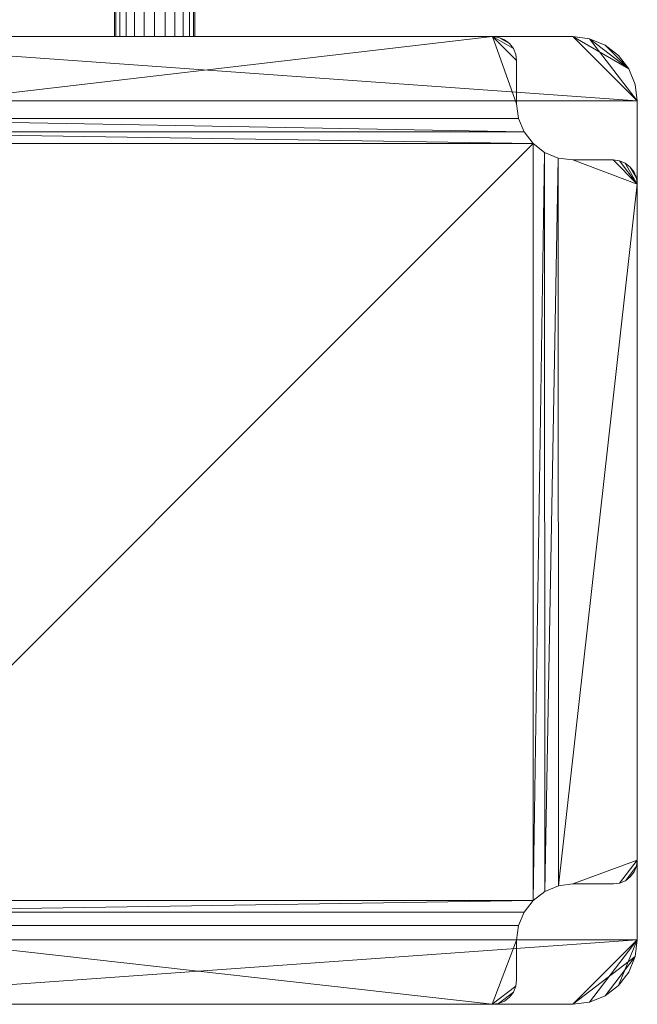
# Model space of a CAD drawing. Header units: millimetres. Extents: x -510 to 60, y -390 to 32.
# Tile 5 of 13: x -17 to 60, y -390 to -268. Entities that reach past the tile are written whole.
import ezdxf

# ---------------------------------------------------------------- set-up
doc = ezdxf.new("R2010")
doc.units = ezdxf.units.MM
doc.layers.add('M-520-M_DRAINAGE_FW', color=2, linetype='Continuous', lineweight=30)

# ---------------------------------------------------------------- blocks, each defined once
blk = doc.blocks.new('AmericanStandard_SensorFaucet_LineSensorTechnology__FFAS8508-A00500BC0_ - Line-sensor Technology In-wall Sensor Faucet-4506-3D View 1')
at = {"layer": 'M-520-M_DRAINAGE_FW', "lineweight": 9}
mesh = blk.add_polyface(dxfattribs=at)
corners = [(0, -226.54, 24.73), (-1.29, -226.54, 24.56), (-2.5, -226.54, 24.06), (-3.54, -226.54, 23.26), (-4.33, -226.54, 22.23), (-4.83, -226.54, 21.02), (-5, -226.54, 19.73), (-4.83, -226.54, 18.43), (-4.33, -226.54, 17.23), (-3.54, -226.54, 16.19), (-2.5, -226.54, 15.4), (-1.29, -226.54, 14.9), (0, -226.54, 14.73), (0, -270, 14.73), (-1.29, -270, 14.9), (-2.5, -270, 15.4), (-3.54, -270, 16.19), (-4.33, -270, 17.23), (-4.83, -270, 18.43), (-5, -270, 19.73), (-4.83, -270, 21.02), (-4.33, -270, 22.23), (-3.54, -270, 23.26), (-2.5, -270, 24.06), (-1.29, -270, 24.56), (0, -270, 24.73)]
mesh.append_faces([[corners[k] for k in face] for face in [(1, 24, 25, 0)]], dxfattribs={"vtx0": -1})
mesh.append_faces([[corners[k] for k in face] for face in [(11, 14, 15, 10), (9, 16, 17, 8), (10, 15, 16, 9), (8, 17, 18, 7), (19, 6, 7, 18), (4, 21, 22, 3), (5, 20, 21, 4), (2, 23, 24, 1), (3, 22, 23, 2), (20, 5, 6, 19)]], dxfattribs={"vtx0": -1, "vtx2": -1})
mesh.append_faces([[corners[k] for k in face] for face in [(12, 13, 14, 11)]], dxfattribs={"vtx2": -1})
mesh = blk.add_polyface(dxfattribs=at)
corners = [(0, -226.54, 14.73), (1.29, -226.54, 14.9), (2.5, -226.54, 15.4), (3.54, -226.54, 16.19), (4.33, -226.54, 17.23), (4.83, -226.54, 18.43), (5, -226.54, 19.73), (4.83, -226.54, 21.02), (4.33, -226.54, 22.23), (3.54, -226.54, 23.26), (2.5, -226.54, 24.06), (1.29, -226.54, 24.56), (0, -226.54, 24.73), (0, -270, 24.73), (1.29, -270, 24.56), (2.5, -270, 24.06), (3.54, -270, 23.26), (4.33, -270, 22.23), (4.83, -270, 21.02), (5, -270, 19.73), (4.83, -270, 18.43), (4.33, -270, 17.23), (3.54, -270, 16.19), (2.5, -270, 15.4), (1.29, -270, 14.9), (0, -270, 14.73)]
mesh.append_faces([[corners[k] for k in face] for face in [(1, 24, 25, 0)]], dxfattribs={"vtx0": -1})
mesh.append_faces([[corners[k] for k in face] for face in [(11, 14, 15, 10), (9, 16, 17, 8), (10, 15, 16, 9), (8, 17, 18, 7), (19, 6, 7, 18), (5, 20, 21, 4), (4, 21, 22, 3), (2, 23, 24, 1), (3, 22, 23, 2), (20, 5, 6, 19)]], dxfattribs={"vtx0": -1, "vtx2": -1})
mesh.append_faces([[corners[k] for k in face] for face in [(12, 13, 14, 11)]], dxfattribs={"vtx2": -1})
mesh = blk.add_polyface(dxfattribs=at)
corners = [(42.02, -270, 91.89), (-42.03, -270, 91.89), (-42.8, -270.1, 91.89), (-43.51, -270.4, 91.89), (-44.13, -270.87, 91.89), (-44.6, -271.49, 91.89), (-44.9, -272.2, 91.89), (-45, -272.97, 91.89), (-45, -278.37, 91.89), (-45.24, -280.17, 91.89), (-45.93, -281.85, 91.89), (-47.04, -283.29, 91.89), (-48.48, -284.4, 91.89), (-50.16, -285.09, 91.89), (-51.96, -285.33, 91.89), (-56.98, -285.33, 91.89), (-57.76, -285.43, 91.89), (-58.49, -285.73, 91.89), (-59.12, -286.21, 91.89), (-59.6, -286.84, 91.89), (-59.9, -287.57, 91.89), (-60, -288.35, 91.89), (-60, -372.37, 91.89), (-59.9, -373.14, 91.89), (-59.6, -373.86, 91.89), (-59.13, -374.48, 91.89), (-58.51, -374.95, 91.89), (-57.79, -375.25, 91.89), (-57.01, -375.35, 91.89), (-51.99, -375.35, 91.89), (-50.18, -375.59, 91.89), (-48.5, -376.29, 91.89), (-47.05, -377.4, 91.89), (-45.94, -378.85, 91.89), (-45.24, -380.53, 91.89), (-45, -382.34, 91.89), (-45, -387.32, 91.89), (-44.9, -388.1, 91.89), (-44.6, -388.82, 91.89), (-44.12, -389.44, 91.89), (-43.5, -389.92, 91.89), (-42.78, -390.22, 91.89), (-42, -390.32, 91.89), (41.97, -390.32, 91.89), (42.75, -390.22, 91.89), (43.49, -389.92, 91.89), (44.11, -389.44, 91.89), (44.59, -388.81, 91.89), (44.9, -388.08, 91.89), (45, -387.29, 91.89), (45, -382.35, 91.89), (45.24, -380.54, 91.89), (45.94, -378.85, 91.89), (47.05, -377.4, 91.89), (48.5, -376.29, 91.89), (50.19, -375.59, 91.89), (52, -375.35, 91.89), (57.03, -375.35, 91.89), (57.8, -375.25, 91.89), (58.52, -374.95, 91.89), (59.13, -374.48, 91.89), (59.6, -373.87, 91.89), (59.9, -373.15, 91.89), (60, -372.38, 91.89), (60, -288.33, 91.89), (59.9, -287.55, 91.89), (59.6, -286.83, 91.89), (59.12, -286.21, 91.89), (58.5, -285.73, 91.89), (57.78, -285.43, 91.89), (57, -285.33, 91.89), (51.97, -285.33, 91.89), (50.16, -285.09, 91.89), (48.48, -284.39, 91.89), (47.04, -283.29, 91.89), (45.93, -281.85, 91.89), (45.24, -280.17, 91.89), (45, -278.36, 91.89), (45, -272.98, 91.89), (44.9, -272.21, 91.89), (44.6, -271.49, 91.89), (44.13, -270.87, 91.89), (43.51, -270.4, 91.89), (42.79, -270.1, 91.89)]
mesh.append_faces([[corners[k] for k in face] for face in [(67, 65, 66), (83, 81, 82), (4, 2, 3), (20, 18, 19)]], dxfattribs={"vtx0": -1})
mesh.append_faces([[corners[k] for k in face] for face in [(78, 0, 77), (54, 73, 53)]], dxfattribs={"vtx0": -1, "vtx1": -1})
mesh.append_faces([[corners[k] for k in face] for face in [(74, 32, 53, 73)]], dxfattribs={"vtx0": -1, "vtx1": -1, "vtx2": -1})
mesh.append_faces([[corners[k] for k in face] for face in [(68, 64, 65, 67), (64, 68, 69), (59, 62, 63, 58), (33, 52, 53, 32), (34, 51, 52, 33), (5, 1, 2, 4), (1, 7, 8), (1, 8, 9, 0), (38, 41, 42, 37), (22, 29, 30, 21)]], dxfattribs={"vtx0": -1, "vtx2": -1})
mesh.append_faces([[corners[k] for k in face] for face in [(64, 71, 72, 55), (43, 50, 51, 34)]], dxfattribs={"vtx0": -1, "vtx2": -1, "vtx3": -1})
mesh.append_faces([[corners[k] for k in face] for face in [(64, 69, 70, 71), (1, 5, 6, 7), (42, 35, 36, 37)]], dxfattribs={"vtx0": -1, "vtx3": -1})
mesh.append_faces([[corners[k] for k in face] for face in [(46, 47, 44, 45), (25, 26, 23, 24)]], dxfattribs={"vtx1": -1})
mesh.append_faces([[corners[k] for k in face] for face in [(79, 80, 0, 78), (57, 58, 63, 56), (49, 50, 43, 48), (14, 15, 21), (16, 17, 21, 15), (30, 31, 13), (28, 29, 22, 27)]], dxfattribs={"vtx1": -1, "vtx2": -1})
mesh.append_faces([[corners[k] for k in face] for face in [(76, 77, 0, 9), (11, 12, 32, 74), (13, 14, 21, 30)]], dxfattribs={"vtx1": -1, "vtx2": -1, "vtx3": -1})
mesh.append_faces([[corners[k] for k in face] for face in [(72, 73, 54, 55), (80, 81, 83, 0), (74, 75, 10, 11), (75, 76, 9, 10), (55, 56, 63, 64), (47, 48, 43, 44), (12, 13, 31, 32), (17, 18, 20, 21), (34, 35, 42, 43), (22, 23, 26, 27)]], dxfattribs={"vtx1": -1, "vtx3": -1})
mesh.append_faces([[corners[k] for k in face] for face in [(60, 61, 62, 59), (39, 40, 41, 38)]], dxfattribs={"vtx2": -1})
mesh = blk.add_polyface(dxfattribs=at)
corners = [(42.02, -270, 85.03), (42.79, -270.1, 85.03), (43.51, -270.4, 85.03), (44.13, -270.87, 85.03), (44.6, -271.49, 85.03), (44.9, -272.21, 85.03), (45, -272.98, 85.03), (45, -278.36, 85.03), (45.24, -280.17, 85.03), (45.93, -281.85, 85.03), (47.04, -283.29, 85.03), (48.48, -284.39, 85.03), (50.16, -285.09, 85.03), (51.97, -285.33, 85.03), (57, -285.33, 85.03), (57.78, -285.43, 85.03), (58.5, -285.73, 85.03), (59.12, -286.21, 85.03), (59.6, -286.83, 85.03), (59.9, -287.55, 85.03), (60, -288.33, 85.03), (60, -372.38, 85.03), (59.9, -373.15, 85.03), (59.6, -373.87, 85.03), (59.13, -374.48, 85.03), (58.52, -374.95, 85.03), (57.8, -375.25, 85.03), (57.03, -375.35, 85.03), (52, -375.35, 85.03), (50.19, -375.59, 85.03), (48.5, -376.29, 85.03), (47.05, -377.4, 85.03), (45.94, -378.85, 85.03), (45.24, -380.54, 85.03), (45, -382.35, 85.03), (45, -387.29, 85.03), (44.9, -388.08, 85.03), (44.59, -388.81, 85.03), (44.11, -389.44, 85.03), (43.49, -389.92, 85.03), (42.75, -390.22, 85.03), (41.97, -390.32, 85.03), (-42, -390.32, 85.03), (-42.78, -390.22, 85.03), (-43.5, -389.92, 85.03), (-44.12, -389.44, 85.03), (-44.6, -388.82, 85.03), (-44.9, -388.1, 85.03), (-45, -387.32, 85.03), (-45, -382.34, 85.03), (-45.24, -380.53, 85.03), (-45.94, -378.85, 85.03), (-47.05, -377.4, 85.03), (-48.5, -376.29, 85.03), (-50.18, -375.59, 85.03), (-51.99, -375.35, 85.03), (-57.01, -375.35, 85.03), (-57.79, -375.25, 85.03), (-58.51, -374.95, 85.03), (-59.13, -374.48, 85.03), (-59.6, -373.86, 85.03), (-59.9, -373.14, 85.03), (-60, -372.37, 85.03), (-60, -288.35, 85.03), (-59.9, -287.57, 85.03), (-59.6, -286.84, 85.03), (-59.12, -286.21, 85.03), (-58.49, -285.73, 85.03), (-57.76, -285.43, 85.03), (-56.98, -285.33, 85.03), (-51.96, -285.33, 85.03), (-50.16, -285.09, 85.03), (-48.48, -284.4, 85.03), (-47.04, -283.29, 85.03), (-45.93, -281.85, 85.03), (-45.24, -280.17, 85.03), (-45, -278.37, 85.03), (-45, -272.97, 85.03), (-44.9, -272.2, 85.03), (-44.6, -271.49, 85.03), (-44.13, -270.87, 85.03), (-43.51, -270.4, 85.03), (-42.8, -270.1, 85.03), (-42.03, -270, 85.03)]
mesh.append_faces([[corners[k] for k in face] for face in [(66, 64, 65), (82, 80, 81), (3, 1, 2), (19, 17, 18)]], dxfattribs={"vtx0": -1})
mesh.append_faces([[corners[k] for k in face] for face in [(77, 83, 76)]], dxfattribs={"vtx0": -1, "vtx1": -1})
mesh.append_faces([[corners[k] for k in face] for face in [(67, 63, 64, 66), (63, 67, 68), (58, 61, 62, 57), (42, 49, 50, 41), (4, 0, 1, 3), (0, 6, 7), (75, 8, 9), (37, 40, 41, 36), (21, 28, 29, 20), (51, 31, 32)]], dxfattribs={"vtx0": -1, "vtx2": -1})
mesh.append_faces([[corners[k] for k in face] for face in [(63, 70, 71, 54), (31, 51, 52, 10), (0, 7, 8, 75)]], dxfattribs={"vtx0": -1, "vtx2": -1, "vtx3": -1})
mesh.append_faces([[corners[k] for k in face] for face in [(63, 68, 69, 70), (0, 4, 5, 6), (41, 34, 35, 36)]], dxfattribs={"vtx0": -1, "vtx3": -1})
mesh.append_faces([[corners[k] for k in face] for face in [(45, 46, 43, 44), (24, 25, 22, 23)]], dxfattribs={"vtx1": -1})
mesh.append_faces([[corners[k] for k in face] for face in [(78, 79, 83, 77), (56, 57, 62, 55), (48, 49, 42, 47), (10, 11, 31), (13, 14, 20), (15, 16, 20, 14), (29, 30, 12), (27, 28, 21, 26)]], dxfattribs={"vtx1": -1, "vtx2": -1})
mesh.append_faces([[corners[k] for k in face] for face in [(73, 74, 10, 52), (12, 13, 20, 29), (33, 34, 41, 50)]], dxfattribs={"vtx1": -1, "vtx2": -1, "vtx3": -1})
mesh.append_faces([[corners[k] for k in face] for face in [(71, 72, 53, 54), (79, 80, 82, 83), (75, 76, 83, 0), (74, 75, 9, 10), (72, 73, 52, 53), (54, 55, 62, 63), (50, 51, 32, 33), (46, 47, 42, 43), (11, 12, 30, 31), (16, 17, 19, 20), (21, 22, 25, 26)]], dxfattribs={"vtx1": -1, "vtx3": -1})
mesh.append_faces([[corners[k] for k in face] for face in [(59, 60, 61, 58), (38, 39, 40, 37)]], dxfattribs={"vtx2": -1})
mesh = blk.add_polyface(dxfattribs=at)
corners = [(52, -270, 85.03), (-52, -270, 85.03), (-54.07, -270.27, 85.03), (-56, -271.07, 85.03), (-57.66, -272.34, 85.03), (-58.93, -274, 85.03), (-59.73, -275.93, 85.03), (-60, -278, 85.03), (-60, -382.32, 85.03), (-59.73, -384.39, 85.03), (-58.93, -386.32, 85.03), (-57.66, -387.98, 85.03), (-56, -389.25, 85.03), (-54.07, -390.05, 85.03), (-52, -390.32, 85.03), (52, -390.32, 85.03), (54.07, -390.05, 85.03), (56, -389.25, 85.03), (57.66, -387.98, 85.03), (58.93, -386.32, 85.03), (59.73, -384.39, 85.03), (60, -382.32, 85.03), (60, -278, 85.03), (59.73, -275.93, 85.03), (58.93, -274, 85.03), (57.66, -272.34, 85.03), (56, -271.07, 85.03), (54.07, -270.27, 85.03)]
mesh.append_faces([[corners[k] for k in face] for face in [(1, 6, 7, 22)]], dxfattribs={"vtx0": -1, "vtx2": -1, "vtx3": -1})
mesh.append_faces([[corners[k] for k in face] for face in [(22, 27, 0, 1), (14, 9, 10, 11)]], dxfattribs={"vtx0": -1, "vtx3": -1})
mesh.append_faces([[corners[k] for k in face] for face in [(26, 27, 24, 25)]], dxfattribs={"vtx1": -1})
mesh.append_faces([[corners[k] for k in face] for face in [(17, 18, 21, 16), (15, 16, 21, 14)]], dxfattribs={"vtx1": -1, "vtx2": -1})
mesh.append_faces([[corners[k] for k in face] for face in [(8, 9, 14, 21)]], dxfattribs={"vtx1": -1, "vtx2": -1, "vtx3": -1})
mesh.append_faces([[corners[k] for k in face] for face in [(21, 22, 7, 8)]], dxfattribs={"vtx1": -1, "vtx3": -1})
mesh.append_faces([[corners[k] for k in face] for face in [(19, 20, 21, 18), (4, 5, 6, 3), (12, 13, 14, 11)]], dxfattribs={"vtx2": -1})
mesh.append_faces([[corners[k] for k in face] for face in [(22, 23, 24, 27), (1, 2, 3, 6)]], dxfattribs={"vtx2": -1, "vtx3": -1})
mesh = blk.add_polyface(dxfattribs=at)
corners = [(52, -270), (54.07, -270.27), (56, -271.07), (57.66, -272.34), (58.93, -274), (59.73, -275.93), (60, -278), (60, -382.32), (59.73, -384.39), (58.93, -386.32), (57.66, -387.98), (56, -389.25), (54.07, -390.05), (52, -390.32), (-52, -390.32), (-54.07, -390.05), (-56, -389.25), (-57.66, -387.98), (-58.93, -386.32), (-59.73, -384.39), (-60, -382.32), (-60, -278), (-59.73, -275.93), (-58.93, -274), (-57.66, -272.34), (-56, -271.07), (-54.07, -270.27), (-52, -270)]
mesh.append_faces([[corners[k] for k in face] for face in [(4, 2, 3), (11, 8, 9, 10)]], dxfattribs={"vtx0": -1})
mesh.append_faces([[corners[k] for k in face] for face in [(6, 0, 4, 5)]], dxfattribs={"vtx0": -1, "vtx1": -1})
mesh.append_faces([[corners[k] for k in face] for face in [(7, 20, 21, 6), (13, 7, 8), (6, 27, 0)]], dxfattribs={"vtx0": -1, "vtx2": -1})
mesh.append_faces([[corners[k] for k in face] for face in [(16, 18, 19, 20), (8, 11, 12, 13)]], dxfattribs={"vtx0": -1, "vtx3": -1})
mesh.append_faces([[corners[k] for k in face] for face in [(17, 18, 16)]], dxfattribs={"vtx1": -1})
mesh.append_faces([[corners[k] for k in face] for face in [(15, 16, 20, 14)]], dxfattribs={"vtx1": -1, "vtx2": -1})
mesh.append_faces([[corners[k] for k in face] for face in [(21, 22, 27, 6), (13, 14, 20, 7)]], dxfattribs={"vtx1": -1, "vtx2": -1, "vtx3": -1})
mesh.append_faces([[corners[k] for k in face] for face in [(25, 26, 27, 22), (0, 1, 2, 4)]], dxfattribs={"vtx2": -1, "vtx3": -1})
mesh.append_faces([[corners[k] for k in face] for face in [(22, 23, 24, 25)]], dxfattribs={"vtx3": -1})
mesh = blk.add_polyface(dxfattribs=at)
corners = [(-52, -270, 85.03), (52, -270, 85.03), (52, -270), (-52, -270)]
mesh.append_faces([[corners[k] for k in face] for face in [(0, 1, 2, 3)]])
mesh = blk.add_polyface(dxfattribs=at)
corners = [(-42.03, -270, 91.89), (42.02, -270, 91.89), (42.02, -270, 85.03), (-42.03, -270, 85.03)]
mesh.append_faces([[corners[k] for k in face] for face in [(3, 0, 1, 2)]])
mesh = blk.add_polyface(dxfattribs=at)
corners = [(0, -270, 24.73), (-1.29, -270, 24.56), (-2.5, -270, 24.06), (-3.54, -270, 23.26), (-4.33, -270, 22.23), (-4.83, -270, 21.02), (-5, -270, 19.73), (-4.83, -270, 18.43), (-4.33, -270, 17.23), (-3.54, -270, 16.19), (-2.5, -270, 15.4), (-1.29, -270, 14.9), (0, -270, 14.73), (1.29, -270, 14.9), (2.5, -270, 15.4), (3.54, -270, 16.19), (4.33, -270, 17.23), (4.83, -270, 18.43), (5, -270, 19.73), (4.83, -270, 21.02), (4.33, -270, 22.23), (3.54, -270, 23.26), (2.5, -270, 24.06), (1.29, -270, 24.56)]
mesh.append_faces([[corners[k] for k in face] for face in [(4, 2, 3)]], dxfattribs={"vtx0": -1})
mesh.append_faces([[corners[k] for k in face] for face in [(8, 11, 0, 4), (11, 14, 19, 23)]], dxfattribs={"vtx0": -1, "vtx1": -1, "vtx2": -1, "vtx3": -1})
mesh.append_faces([[corners[k] for k in face] for face in [(11, 23, 0), (23, 19, 20)]], dxfattribs={"vtx0": -1, "vtx2": -1})
mesh.append_faces([[corners[k] for k in face] for face in [(14, 17, 18, 19)]], dxfattribs={"vtx0": -1, "vtx3": -1})
mesh.append_faces([[corners[k] for k in face] for face in [(16, 17, 14, 15)]], dxfattribs={"vtx1": -1})
mesh.append_faces([[corners[k] for k in face] for face in [(9, 10, 11, 8), (4, 5, 6), (12, 13, 14, 11), (21, 22, 23, 20)]], dxfattribs={"vtx2": -1})
mesh.append_faces([[corners[k] for k in face] for face in [(6, 7, 8, 4), (0, 1, 2, 4)]], dxfattribs={"vtx2": -1, "vtx3": -1})
mesh = blk.add_polyface(dxfattribs=at)
corners = [(42.02, -270, 91.89), (42.79, -270.1, 91.89), (43.51, -270.4, 91.89), (44.13, -270.87, 91.89), (44.6, -271.49, 91.89), (44.9, -272.21, 91.89), (45, -272.98, 91.89), (45, -272.98, 85.03), (44.9, -272.21, 85.03), (44.6, -271.49, 85.03), (44.13, -270.87, 85.03), (43.51, -270.4, 85.03), (42.79, -270.1, 85.03), (42.02, -270, 85.03)]
mesh.append_faces([[corners[k] for k in face] for face in [(7, 8, 5, 6), (0, 1, 12, 13)]], dxfattribs={"vtx1": -1})
mesh.append_faces([[corners[k] for k in face] for face in [(8, 9, 4, 5), (3, 4, 9, 10), (10, 11, 2, 3), (11, 12, 1, 2)]], dxfattribs={"vtx1": -1, "vtx3": -1})
mesh = blk.add_polyface(dxfattribs=at)
corners = [(52, -270, 85.03), (54.07, -270.27, 85.03), (56, -271.07, 85.03), (57.66, -272.34, 85.03), (58.93, -274, 85.03), (59.73, -275.93, 85.03), (60, -278, 85.03), (60, -278), (59.73, -275.93), (58.93, -274), (57.66, -272.34), (56, -271.07), (54.07, -270.27), (52, -270)]
mesh.append_faces([[corners[k] for k in face] for face in [(8, 5, 6, 7), (1, 12, 13, 0)]], dxfattribs={"vtx0": -1})
mesh.append_faces([[corners[k] for k in face] for face in [(4, 9, 10, 3), (2, 11, 12, 1), (11, 2, 3, 10)]], dxfattribs={"vtx0": -1, "vtx2": -1})
mesh.append_faces([[corners[k] for k in face] for face in [(4, 5, 8, 9)]], dxfattribs={"vtx1": -1, "vtx3": -1})
mesh = blk.add_polyface(dxfattribs=at)
corners = [(45, -272.98, 91.89), (45, -278.36, 91.89), (45, -278.36, 85.03), (45, -272.98, 85.03)]
mesh.append_faces([[corners[k] for k in face] for face in [(3, 0, 1, 2)]])
mesh = blk.add_polyface(dxfattribs=at)
corners = [(45, -278.36, 91.89), (45.24, -280.17, 91.89), (45.93, -281.85, 91.89), (47.04, -283.29, 91.89), (48.48, -284.39, 91.89), (50.16, -285.09, 91.89), (51.97, -285.33, 91.89), (51.97, -285.33, 85.03), (50.16, -285.09, 85.03), (48.48, -284.39, 85.03), (47.04, -283.29, 85.03), (45.93, -281.85, 85.03), (45.24, -280.17, 85.03), (45, -278.36, 85.03)]
mesh.append_faces([[corners[k] for k in face] for face in [(0, 1, 12, 13)]], dxfattribs={"vtx1": -1})
mesh.append_faces([[corners[k] for k in face] for face in [(4, 5, 8, 9), (9, 10, 3, 4), (1, 2, 11, 12), (10, 11, 2, 3)]], dxfattribs={"vtx1": -1, "vtx3": -1})
mesh.append_faces([[corners[k] for k in face] for face in [(5, 6, 7, 8)]], dxfattribs={"vtx3": -1})
mesh = blk.add_polyface(dxfattribs=at)
corners = [(60, -278, 85.03), (60, -382.32, 85.03), (60, -382.32), (60, -278)]
mesh.append_faces([[corners[k] for k in face] for face in [(3, 0, 1, 2)]])
mesh = blk.add_polyface(dxfattribs=at)
corners = [(51.97, -285.33, 91.89), (57, -285.33, 91.89), (57, -285.33, 85.03), (51.97, -285.33, 85.03)]
mesh.append_faces([[corners[k] for k in face] for face in [(3, 0, 1, 2)]])
mesh = blk.add_polyface(dxfattribs=at)
corners = [(57, -285.33, 91.89), (57.78, -285.43, 91.89), (58.5, -285.73, 91.89), (59.12, -286.21, 91.89), (59.6, -286.83, 91.89), (59.9, -287.55, 91.89), (60, -288.33, 91.89), (60, -288.33, 85.03), (59.9, -287.55, 85.03), (59.6, -286.83, 85.03), (59.12, -286.21, 85.03), (58.5, -285.73, 85.03), (57.78, -285.43, 85.03), (57, -285.33, 85.03)]
mesh.append_faces([[corners[k] for k in face] for face in [(7, 8, 5, 6), (0, 1, 12, 13)]], dxfattribs={"vtx1": -1})
mesh.append_faces([[corners[k] for k in face] for face in [(8, 9, 4, 5), (3, 4, 9, 10), (10, 11, 2, 3), (11, 12, 1, 2)]], dxfattribs={"vtx1": -1, "vtx3": -1})
mesh = blk.add_polyface(dxfattribs=at)
corners = [(60, -288.33, 91.89), (60, -372.38, 91.89), (60, -372.38, 85.03), (60, -288.33, 85.03)]
mesh.append_faces([[corners[k] for k in face] for face in [(3, 0, 1, 2)]])
mesh = blk.add_polyface(dxfattribs=at)
corners = [(60, -372.38, 91.89), (59.9, -373.15, 91.89), (59.6, -373.87, 91.89), (59.13, -374.48, 91.89), (58.52, -374.95, 91.89), (57.8, -375.25, 91.89), (57.03, -375.35, 91.89), (57.03, -375.35, 85.03), (57.8, -375.25, 85.03), (58.52, -374.95, 85.03), (59.13, -374.48, 85.03), (59.6, -373.87, 85.03), (59.9, -373.15, 85.03), (60, -372.38, 85.03)]
mesh.append_faces([[corners[k] for k in face] for face in [(7, 8, 5, 6), (0, 1, 12, 13)]], dxfattribs={"vtx1": -1})
mesh.append_faces([[corners[k] for k in face] for face in [(8, 9, 4, 5), (3, 4, 9, 10), (10, 11, 2, 3), (11, 12, 1, 2)]], dxfattribs={"vtx1": -1, "vtx3": -1})
mesh = blk.add_polyface(dxfattribs=at)
corners = [(52, -375.35, 91.89), (50.19, -375.59, 91.89), (48.5, -376.29, 91.89), (47.05, -377.4, 91.89), (45.94, -378.85, 91.89), (45.24, -380.54, 91.89), (45, -382.35, 91.89), (45, -382.35, 85.03), (45.24, -380.54, 85.03), (45.94, -378.85, 85.03), (47.05, -377.4, 85.03), (48.5, -376.29, 85.03), (50.19, -375.59, 85.03), (52, -375.35, 85.03)]
mesh.append_faces([[corners[k] for k in face] for face in [(0, 1, 12, 13)]], dxfattribs={"vtx1": -1})
mesh.append_faces([[corners[k] for k in face] for face in [(4, 5, 8, 9), (9, 10, 3, 4), (1, 2, 11, 12), (10, 11, 2, 3)]], dxfattribs={"vtx1": -1, "vtx3": -1})
mesh.append_faces([[corners[k] for k in face] for face in [(5, 6, 7, 8)]], dxfattribs={"vtx3": -1})
mesh = blk.add_polyface(dxfattribs=at)
corners = [(57.03, -375.35, 91.89), (52, -375.35, 91.89), (52, -375.35, 85.03), (57.03, -375.35, 85.03)]
mesh.append_faces([[corners[k] for k in face] for face in [(3, 0, 1, 2)]])
mesh = blk.add_polyface(dxfattribs=at)
corners = [(45, -382.35, 91.89), (45, -387.29, 91.89), (45, -387.29, 85.03), (45, -382.35, 85.03)]
mesh.append_faces([[corners[k] for k in face] for face in [(3, 0, 1, 2)]])
mesh = blk.add_polyface(dxfattribs=at)
corners = [(60, -382.32, 85.03), (59.73, -384.39, 85.03), (58.93, -386.32, 85.03), (57.66, -387.98, 85.03), (56, -389.25, 85.03), (54.07, -390.05, 85.03), (52, -390.32, 85.03), (52, -390.32), (54.07, -390.05), (56, -389.25), (57.66, -387.98), (58.93, -386.32), (59.73, -384.39), (60, -382.32)]
mesh.append_faces([[corners[k] for k in face] for face in [(8, 5, 6, 7), (1, 12, 13, 0)]], dxfattribs={"vtx0": -1})
mesh.append_faces([[corners[k] for k in face] for face in [(4, 9, 10, 3), (2, 11, 12, 1), (11, 2, 3, 10)]], dxfattribs={"vtx0": -1, "vtx2": -1})
mesh.append_faces([[corners[k] for k in face] for face in [(4, 5, 8, 9)]], dxfattribs={"vtx1": -1, "vtx3": -1})
mesh = blk.add_polyface(dxfattribs=at)
corners = [(45, -387.29, 91.89), (44.9, -388.08, 91.89), (44.59, -388.81, 91.89), (44.11, -389.44, 91.89), (43.49, -389.92, 91.89), (42.75, -390.22, 91.89), (41.97, -390.32, 91.89), (41.97, -390.32, 85.03), (42.75, -390.22, 85.03), (43.49, -389.92, 85.03), (44.11, -389.44, 85.03), (44.59, -388.81, 85.03), (44.9, -388.08, 85.03), (45, -387.29, 85.03)]
mesh.append_faces([[corners[k] for k in face] for face in [(7, 8, 5, 6), (0, 1, 12, 13)]], dxfattribs={"vtx1": -1})
mesh.append_faces([[corners[k] for k in face] for face in [(8, 9, 4, 5), (3, 4, 9, 10), (10, 11, 2, 3), (11, 12, 1, 2)]], dxfattribs={"vtx1": -1, "vtx3": -1})
mesh = blk.add_polyface(dxfattribs=at)
corners = [(52, -390.32, 85.03), (-52, -390.32, 85.03), (-52, -390.32), (52, -390.32)]
mesh.append_faces([[corners[k] for k in face] for face in [(3, 0, 1, 2)]])
mesh = blk.add_polyface(dxfattribs=at)
corners = [(41.97, -390.32, 91.89), (-42, -390.32, 91.89), (-42, -390.32, 85.03), (41.97, -390.32, 85.03)]
mesh.append_faces([[corners[k] for k in face] for face in [(3, 0, 1, 2)]])

msp = doc.modelspace()

# ---------------------------------------------------------------- block references
at = {"layer": 'M-520-M_DRAINAGE_FW', "lineweight": 9}
msp.add_blockref('AmericanStandard_SensorFaucet_LineSensorTechnology__FFAS8508-A00500BC0_ - Line-sensor Technology In-wall Sensor Faucet-4506-3D View 1', (0, 0), dxfattribs=at)

doc.saveas('drawing.dxf')
